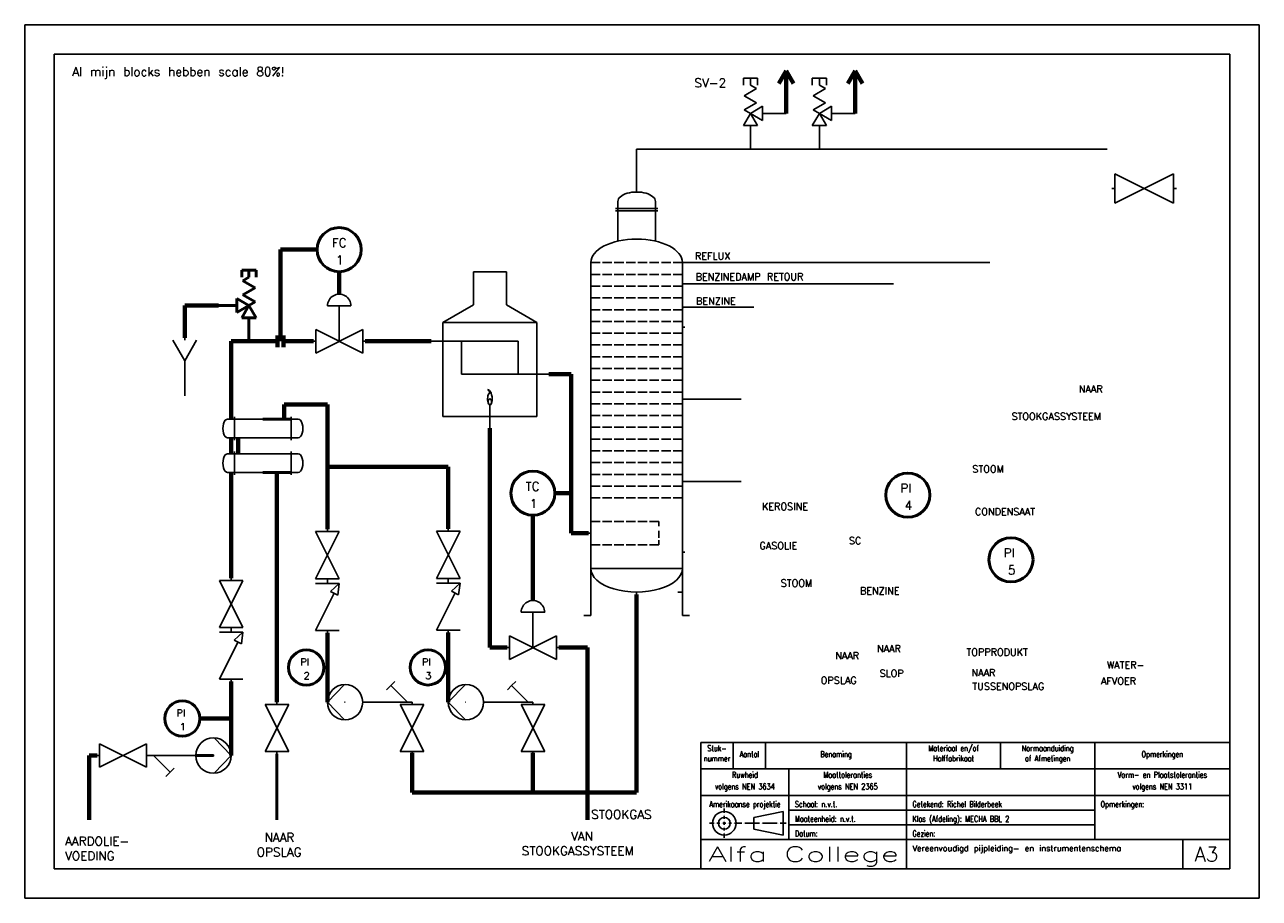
# Model space of a CAD drawing. Extents: x 0 to 420, y 0 to 297.
import ezdxf
from ezdxf.enums import TextEntityAlignment as Align

# ---------------------------------------------------------------- set-up
doc = ezdxf.new("R2010")
doc.units = 0
doc.header["$MEASUREMENT"] = 0
doc.layers.get('0').update_dxf_attribs({"linetype": 'CONTINUOUS'})
for name, color, linetype in [('KADER25', 3, 'CONTINUOUS'), ('KADER50', 7, 'CONTINUOUS'), ('KADER70', 5, 'CONTINUOUS'), ('T25', 3, 'CONTINUOUS'), ('T70', 5, 'CONTINUOUS')]:
    doc.layers.add(name, color=color, linetype=linetype)
for name, color, linetype, lineweight in [('Omtrekslijn', 7, 'CONTINUOUS', 50), ('Proceslijn', 5, 'CONTINUOUS', 70), ('Tekst', 3, 'CONTINUOUS', 35)]:
    doc.layers.add(name, color=color, linetype=linetype, lineweight=lineweight)
doc.styles.add('KADER1', font='SIMPLEX.SHX', dxfattribs={"height": 5})
doc.styles.add('KADER2', font='SIMPLEX.shx', dxfattribs={"width": 0.7, "height": 2})
doc.styles.get("Standard").update_dxf_attribs({"font": 'TXT.shx', "height": 3})

# ---------------------------------------------------------------- blocks, each defined once
blk = doc.blocks.new('04_NenWarmtewisselaar')
at = {"layer": 'KADER25', "color": 0}
for p, q in [((-12, 8), (-15, 8)), ((-12, 8), (-12, 9)), ((12, 8), (-12, 8)), ((-12, 8), (-12, 0)), ((12, 8), (12, 9)), ((12, 0), (12, 8)), ((12, 8), (15, 8)), ((-12, 0), (-15, 0)), ((-12, 0), (12, 0)), ((-12, 0), (-12, -1)), ((12, 0), (12, 0)), ((12, 0), (15, 0)), ((12, 0), (12, -1))]:
    blk.add_line(p, q, dxfattribs=at)
for centre, major_axis in [((-15, 4), (0, 4)), ((15, 4), (0, -4))]:
    blk.add_ellipse(centre, major_axis=major_axis, ratio=0.5, start_param=0, end_param=3.141593, dxfattribs=at)
blk = doc.blocks.new('04_NenFornuis')
at = {"layer": 'KADER25', "color": 0}
for p, q in [((-7.01, 47.5), (-7.01, 61.5)), ((7.01, 61.5), (-7.01, 61.5)), ((7.01, 47.5), (7.01, 61.5)), ((-20, 40), (-7.01, 47.5)), ((20, 40), (7.01, 47.5)), ((-20, 0), (-20, 40)), ((-20, 40), (20, 40)), ((20, 40), (20, 0)), ((-20, 32), (-25, 32)), ((-20, 32), (12, 32)), ((-12, 18), (-12, 32)), ((12, 32), (12, 18)), ((12, 18), (-12, 18)), ((12, 18), (20, 18)), ((20, 18), (25, 18)), ((20, 0), (-20, 0)), ((0, 0), (0, 5)), ((0, 0), (0, -5))]:
    blk.add_line(p, q, dxfattribs=at)
for centre, major_axis, ratio, start_param, end_param in [((-0.49, 8.22), (0.49, -3.22), 0.442287, 0, 3.141593), ((-0.49, 9.47), (-0.49, 1.97), 0.356881, 4.885896, 6.283185), ((0, 7.5), (0, -2.5), 0.395368, 3.027106, 6.283185)]:
    blk.add_ellipse(centre, major_axis=major_axis, ratio=ratio, start_param=start_param, end_param=end_param, dxfattribs=at)
blk.add_ellipse((0, 6.25), major_axis=(0, -1.25), ratio=0.59927, dxfattribs=at)
blk = doc.blocks.new('04_Klep')
at = {"layer": 'KADER25', "color": 0}
for p, q in [((1, 5), (1, 0)), ((1, -5), (21, 5)), ((21, -5), (1, 5)), ((21, 0), (21, 5)), ((1, 0), (0, 0)), ((1, 0), (1, -5)), ((22, 0), (21, 0)), ((21, 0), (21, -5))]:
    blk.add_line(p, q, dxfattribs=at)
blk = doc.blocks.new('04_KlepMetRegelaar')
at = {"layer": 'KADER25', "color": 0}
for p, q in [((11, 15), (6, 15)), ((11, 0), (11, 15)), ((11, 15), (16, 15)), ((1, 0), (0, 0)), ((1, 5), (1, 0)), ((1, -5), (21, 5)), ((21, -5), (1, 5)), ((1, 0), (1, -5)), ((21, 0), (21, 5)), ((22, 0), (21, 0)), ((21, 0), (21, -5))]:
    blk.add_line(p, q, dxfattribs=at)
blk.add_ellipse((11, 15), major_axis=(5, 0), ratio=1, start_param=0, end_param=3.141593, dxfattribs=at)
blk = doc.blocks.new('04_Y_filter')
at = {"layer": 'KADER25', "color": 0}
for p, q in [((1, 0), (-1, 0)), ((19, 0), (1, 0)), ((1, 0), (8.07, -7.07)), ((8.07, -7.07), (6.3, -8.84)), ((8.07, -7.07), (9.84, -5.3))]:
    blk.add_line(p, q, dxfattribs=at)
blk = doc.blocks.new('04_NenPomp')
at = {"layer": 'KADER25', "color": 0}
for p, q in [((15, 0), (7.74, 7.5)), ((0, 0), (-1, 0)), ((7.5, 0), (7.74, 0)), ((7.74, 0), (7.5, 0)), ((7.5, 0), (7.5, 0)), ((7.5, 0), (7.5, 0)), ((7.74, -7.5), (15, 0)), ((15, 0), (15, 0))]:
    blk.add_line(p, q, dxfattribs=at)
blk.add_circle((7.5, 0), 7.5, dxfattribs=at)
blk = doc.blocks.new('04_Terugslagklep')
at = {"layer": 'KADER25', "color": 0}
for p, q in [((1, 0), (0, 0)), ((1, 5), (1, 0)), ((16.8, -2.9), (1, 5)), ((1, 0), (1, -5)), ((21, 0), (21, 5)), ((22, 0), (21, 0)), ((21, 0), (21, -5)), ((17.59, -1.34), (16.04, -4.39)), ((21, -5), (16.04, -4.39)), ((21, -5), (17.59, -1.34))]:
    blk.add_line(p, q, dxfattribs=at)
blk = doc.blocks.new('04_Funnel')
at = {"layer": 'KADER25', "color": 0}
for p, q in [((0, -1), (0, 0)), ((0, -9.66), (-5, -1)), ((0, -9.66), (5, -1)), ((0, -9.66), (0, -24.66))]:
    blk.add_line(p, q, dxfattribs=at)
blk = doc.blocks.new('04_Kolom')
at = {"layer": 'KADER25', "color": 0}
for p, q in [((0, 170), (0, 171)), ((-8, 163), (-9, 163)), ((-8, 166), (-8, 149.12)), ((-8, 166), (-8, 163)), ((-8, 163), (8, 163)), ((-8, 163), (-8, 162)), ((8, 166), (8, 149.12)), ((8, 163), (9, 163)), ((-8, 162), (-9, 162)), ((-8, 162), (8, 162)), ((8, 162), (9, 162)), ((-19.5, 10), (-19.5, 140)), ((-19.5, 140), (-15.5, 140)), ((-14.5, 140), (-10.5, 140)), ((-9.5, 140), (-5.5, 140)), ((-4.5, 140), (-0.5, 140)), ((0.5, 140), (4.5, 140)), ((5.5, 140), (9.5, 140)), ((10.5, 140), (14.5, 140)), ((15.5, 140), (19.5, 140)), ((19.5, 10), (19.5, 140)), ((19.5, 140), (20.5, 140)), ((-19.5, 135), (-15.5, 135)), ((-14.5, 135), (-10.5, 135)), ((-9.5, 135), (-5.5, 135)), ((-4.5, 135), (-0.5, 135)), ((0.5, 135), (4.5, 135)), ((5.5, 135), (9.5, 135)), ((10.5, 135), (14.5, 135)), ((15.5, 135), (19.5, 135)), ((-19.5, 130), (-15.5, 130)), ((-14.5, 130), (-10.5, 130)), ((-9.5, 130), (-5.5, 130)), ((-4.5, 130), (-0.5, 130)), ((0.5, 130), (4.5, 130)), ((5.5, 130), (9.5, 130)), ((10.5, 130), (14.5, 130)), ((15.5, 130), (19.5, 130)), ((19.5, 130), (19.5, 131)), ((19.5, 131), (20.5, 131)), ((-19.5, 125), (-15.5, 125)), ((-14.5, 125), (-10.5, 125)), ((-9.5, 125), (-5.5, 125)), ((-4.5, 125), (-0.5, 125)), ((0.5, 125), (4.5, 125)), ((5.5, 125), (9.5, 125)), ((10.5, 125), (14.5, 125)), ((15.5, 125), (19.5, 125)), ((19.5, 120), (19.57, 121)), ((19.57, 121), (20.57, 121)), ((-19.5, 120), (-15.5, 120)), ((-14.5, 120), (-10.5, 120)), ((-9.5, 120), (-5.5, 120)), ((-4.5, 120), (-0.5, 120)), ((0.5, 120), (4.5, 120)), ((5.5, 120), (9.5, 120)), ((10.5, 120), (14.5, 120)), ((15.5, 120), (19.5, 120)), ((-19.5, 115), (-15.5, 115)), ((-14.5, 115), (-10.5, 115)), ((-9.5, 115), (-5.5, 115)), ((-4.5, 115), (-0.5, 115)), ((0.5, 115), (4.5, 115)), ((5.5, 115), (9.5, 115)), ((10.5, 115), (14.5, 115)), ((15.5, 115), (19.5, 115)), ((19.5, 110), (19.5, 112.5)), ((19.5, 112.5), (20.5, 112.5)), ((-19.5, 110), (-15.5, 110)), ((-19.5, 105), (-15.5, 105)), ((-14.5, 110), (-10.5, 110)), ((-14.5, 105), (-10.5, 105)), ((-9.5, 110), (-5.5, 110)), ((-9.5, 105), (-5.5, 105)), ((-4.5, 110), (-0.5, 110)), ((-4.5, 105), (-0.5, 105)), ((0.5, 110), (4.5, 110)), ((0.5, 105), (4.5, 105)), ((5.5, 110), (9.5, 110)), ((5.5, 105), (9.5, 105)), ((10.5, 110), (14.5, 110)), ((10.5, 105), (14.5, 105)), ((15.5, 110), (19.5, 110)), ((15.5, 105), (19.5, 105)), ((-19.5, 100), (-15.5, 100)), ((-14.5, 100), (-10.5, 100)), ((-9.5, 100), (-5.5, 100)), ((-4.5, 100), (-0.5, 100)), ((0.5, 100), (4.5, 100)), ((5.5, 100), (9.5, 100)), ((10.5, 100), (14.5, 100)), ((15.5, 100), (19.5, 100)), ((-19.5, 95), (-15.5, 95)), ((-14.5, 95), (-10.5, 95)), ((-9.5, 95), (-5.5, 95)), ((-4.5, 95), (-0.5, 95)), ((0.5, 95), (4.5, 95)), ((5.5, 95), (9.5, 95)), ((10.5, 95), (14.5, 95)), ((15.5, 95), (19.5, 95)), ((-19.5, 90), (-15.5, 90)), ((-14.5, 90), (-10.5, 90)), ((-9.5, 90), (-5.5, 90)), ((-4.5, 90), (-0.5, 90)), ((0.5, 90), (4.5, 90)), ((5.5, 90), (9.5, 90)), ((10.5, 90), (14.5, 90)), ((15.5, 90), (19.5, 90)), ((-19.5, 85), (-15.5, 85)), ((-14.5, 85), (-10.5, 85)), ((-9.5, 85), (-5.5, 85)), ((-4.5, 85), (-0.5, 85)), ((0.5, 85), (4.5, 85)), ((5.5, 85), (9.5, 85)), ((10.5, 85), (14.5, 85)), ((15.5, 85), (19.5, 85)), ((-19.5, 80), (-15.5, 80)), ((-14.5, 80), (-10.5, 80)), ((-9.5, 80), (-5.5, 80)), ((-4.5, 80), (-0.5, 80)), ((0.5, 80), (4.5, 80)), ((5.5, 80), (9.5, 80)), ((10.5, 80), (14.5, 80)), ((15.5, 80), (19.5, 80)), ((19.5, 80), (19.5, 82)), ((19.5, 82), (20.5, 82)), ((-19.5, 75), (-15.5, 75)), ((-14.5, 75), (-10.5, 75)), ((-9.5, 75), (-5.5, 75)), ((-4.5, 75), (-0.5, 75)), ((0.5, 75), (4.5, 75)), ((5.5, 75), (9.5, 75)), ((10.5, 75), (14.5, 75)), ((15.5, 75), (19.5, 75)), ((-19.5, 70), (-15.5, 70)), ((-14.5, 70), (-10.5, 70)), ((-9.5, 70), (-5.5, 70)), ((-4.5, 70), (-0.5, 70)), ((0.5, 70), (4.5, 70)), ((5.5, 70), (9.5, 70)), ((10.5, 70), (14.5, 70)), ((15.5, 70), (19.5, 70)), ((-19.5, 65), (-15.5, 65)), ((-14.5, 65), (-10.5, 65)), ((-9.5, 65), (-5.5, 65)), ((-4.5, 65), (-0.5, 65)), ((0.5, 65), (4.5, 65)), ((5.5, 65), (9.5, 65)), ((10.5, 65), (14.5, 65)), ((15.5, 65), (19.5, 65)), ((-19.5, 60), (-15.5, 60)), ((-14.5, 60), (-10.5, 60)), ((-9.5, 60), (-5.5, 60)), ((-4.5, 60), (-0.5, 60)), ((0.5, 60), (4.5, 60)), ((5.5, 60), (9.5, 60)), ((10.5, 60), (14.5, 60)), ((15.5, 60), (19.5, 60)), ((-19.5, 55), (-15.5, 55)), ((-14.5, 55), (-10.5, 55)), ((-9.5, 55), (-5.5, 55)), ((-4.5, 55), (-0.5, 55)), ((0.5, 55), (4.5, 55)), ((5.5, 55), (9.5, 55)), ((10.5, 55), (14.5, 55)), ((15.5, 55), (19.5, 55)), ((-19.5, 50), (-15.5, 50)), ((-14.5, 50), (-10.5, 50)), ((-9.5, 50), (-5.5, 50)), ((-4.5, 50), (-0.5, 50)), ((0.5, 50), (4.5, 50)), ((5.5, 50), (9.5, 50)), ((10.5, 50), (14.5, 50)), ((15.5, 50), (19.5, 50)), ((-19.5, 45), (-15.5, 45)), ((-14.5, 45), (-10.5, 45)), ((-9.5, 45), (-5.5, 45)), ((-4.5, 45), (-0.5, 45)), ((0.5, 45), (4.5, 45)), ((5.5, 45), (9.5, 45)), ((10.5, 45), (14.5, 45)), ((15.5, 45), (19.5, 45)), ((19.5, 45), (19.5, 47)), ((19.5, 47), (20.5, 47)), ((-19.5, 40), (-15.5, 40)), ((-19.5, 40), (-19.5, 25)), ((-14.5, 40), (-10.5, 40)), ((-9.5, 40), (-5.5, 40)), ((-4.5, 40), (-0.5, 40)), ((0.5, 40), (4.5, 40)), ((5.5, 40), (9.5, 40)), ((10.5, 40), (14.5, 40)), ((15.5, 40), (19.5, 40)), ((-19.5, 25), (-19.5, 30)), ((-19.5, 30), (-15.5, 30)), ((-14.5, 30), (-10.5, 30)), ((-9.5, 30), (-5.5, 30)), ((-4.5, 30), (-0.5, 30)), ((0.5, 30), (4.5, 30)), ((5.5, 30), (9.5, 30)), ((9.5, 30), (9.5, 28)), ((-19.5, 25), (-20.5, 25)), ((9.5, 23), (9.5, 26)), ((9.5, 20), (9.5, 22)), ((-19.5, 20), (-15.5, 20)), ((-14.5, 20), (-10.5, 20)), ((-9.5, 20), (-5.5, 20)), ((-4.5, 20), (-0.5, 20)), ((0.5, 20), (4.5, 20)), ((5.5, 20), (9.5, 20)), ((19.5, 10), (19.5, 17)), ((19.5, 17), (20.5, 17)), ((-19.5, 10), (19.5, 10)), ((-19.5, 10), (-19.5, -10)), ((19.5, 10), (19.5, -10)), ((0, 0), (0, -1)), ((19.5, 0), (17.5, 0)), ((-19.5, -10), (-22.5, -10)), ((19.5, -10), (22.5, -10))]:
    blk.add_line(p, q, dxfattribs=at)
for centre, major_axis, ratio, start_param, end_param in [((0, 166), (8, 0), 0.5, 0, 3.141593), ((0, 140), (-19.5, 0), 0.512821, 3.141593, 6.283185), ((0, 10), (-19.5, 0), 0.512821, 0, 3.141593)]:
    blk.add_ellipse(centre, major_axis=major_axis, ratio=ratio, start_param=start_param, end_param=end_param, dxfattribs=at)
blk = doc.blocks.new('04_Overdrukventiel_2')
at = {"color": 0}
for p, q in [((-3, 27.2), (-3, 30.2)), ((-3, 30.2), (0, 30.2)), ((-2.6, 25.7), (0, 27.2)), ((0, 27.2), (0, 30.2)), ((0, 30.2), (3, 30.2)), ((3, 30.2), (3, 27.2)), ((2.6, 22.7), (-2.6, 25.7)), ((-2.6, 19.7), (2.6, 22.7)), ((-5.2, 18.2), (0, 15.2)), ((-5.2, 12.2), (-5.2, 18.2)), ((2.6, 16.7), (-2.6, 19.7)), ((2.6, 16.7), (0, 15.2)), ((-15.2, 15.2), (-5.2, 15.2)), ((0, 15.2), (-5.2, 12.2)), ((-3, 10), (0, 15.2)), ((0, 15.2), (3, 10)), ((3, 10), (-3, 10)), ((0, 0), (0, 10))]:
    blk.add_line(p, q, dxfattribs=at)

msp = doc.modelspace()

# ---------------------------------------------------------------- linework, layer by layer
for p, q in [((246.88, 254.7), (208.18, 254.7)), ((208.18, 254.7), (208.18, 240.92)), ((246.88, 254.7), (270.34, 254.7)), ((270.34, 254.7), (368.29, 254.7)), ((224.58, 216.12), (328.29, 216.12)), ((224.58, 208.92), (295.6, 208.92)), ((224.63, 200.92), (248.1, 200.92)), ((224.58, 169.72), (243.79, 169.72)), ((71.42, 156.53), (72.62, 156.53)), ((224.58, 141.72), (243.79, 141.72))]:
    msp.add_line(p, q)
at = {"layer": 'KADER25'}
for p, q in [((0, 0), (0, 297)), ((0, 297), (420, 297)), ((420, 297), (420, 0)), ((238, 29), (238, 30.5)), ((258, 29.5), (248, 27.5)), ((258, 25.5), (258, 29.5)), ((260, 30), (364, 30)), ((234.5, 25.5), (233, 25.5)), ((234.97, 25.5), (234.97, 25.5)), ((235, 25.5), (235, 25.5)), ((236.5, 25.5), (235.5, 25.5)), ((237, 25.5), (237, 25.5)), ((238, 25.5), (237.5, 25.5)), ((238, 28.5), (238, 28.5)), ((238, 27), (238, 28)), ((238, 26.5), (238, 26.5)), ((238, 25), (238, 26)), ((238, 25.5), (238.5, 25.5)), ((239, 25.5), (239, 25.5)), ((239.5, 25.5), (240.5, 25.5)), ((241, 25.5), (241, 25.5)), ((241.5, 25.5), (244, 25.5)), ((244.5, 25.5), (244.5, 25.5)), ((245, 25.5), (250, 25.5)), ((247, 25.5), (247, 25.5)), ((248, 27.5), (248, 25.5)), ((248, 23.5), (248, 25.5)), ((250.5, 25.5), (250.5, 25.5)), ((250.5, 25.5), (250.5, 25.5)), ((251, 25.5), (256, 25.5)), ((256.5, 25.5), (256.5, 25.5)), ((257, 25.5), (259, 25.5)), ((258, 25.5), (258, 21.5)), ((238, 24.5), (238, 24.5)), ((238, 24), (238, 23)), ((238, 22.5), (238, 22.5)), ((238, 22), (238, 20.5)), ((258, 21.5), (248, 23.5)), ((260, 25), (364, 25)), ((420, 0), (0, 0))]:
    msp.add_line(p, q, dxfattribs=at)
for radius in [4, 2]:
    msp.add_circle((238, 25.5), radius, dxfattribs=at)
at = {"layer": 'KADER50'}
for p, q in [((230, 10), (230, 53)), ((230, 53), (410, 53)), ((241, 53), (241, 44)), ((252, 53), (252, 44)), ((300, 53), (300, 20)), ((332, 53), (332, 44)), ((364, 53), (364, 20)), ((230, 44), (410, 44)), ((260, 44), (260, 20)), ((230, 35), (410, 35)), ((230, 20), (410, 20)), ((300, 10), (300, 20)), ((394, 10), (394, 20))]:
    msp.add_line(p, q, dxfattribs=at)
at = {"layer": 'KADER70'}
for p, q in [((10, 10), (10, 287)), ((10, 287), (410, 287)), ((410, 287), (410, 10)), ((410, 53), (410, 10)), ((410, 10), (10, 10))]:
    msp.add_line(p, q, dxfattribs=at)
at = {"layer": 'Omtrekslijn'}
for p, q in [((88.05, 189.38), (88.05, 191.38)), ((90.62, 162.93), (81.02, 162.93)), ((81.02, 162.93), (85.82, 162.93)), ((85.82, 162.93), (90.62, 162.93)), ((90.62, 162.93), (88.22, 162.93)), ((90.62, 144.75), (81.02, 144.75)), ((81.02, 144.75), (85.82, 144.75)), ((102.98, 78.46), (101.78, 78.46)), ((144.1, 78.51), (143.16, 78.51)), ((64.22, 48.53), (58.22, 48.53)), ((85.82, 49.07), (85.82, 26.71))]:
    msp.add_line(p, q, dxfattribs=at)
for centre, radius in [((107, 220.53), 7.5), ((172.9, 137.7), 7.5), ((300.43, 137.09), 7.5), ((335.52, 115.1), 7.5), ((95.78, 78.46), 6), ((137.16, 78.51), 6), ((53.63, 61.11), 6)]:
    msp.add_circle(centre, radius, dxfattribs=at)
at = {"layer": 'Proceslijn'}
for p, q in [((259.04, 281.35), (256.54, 277.02)), ((259.04, 266.86), (259.04, 281.35)), ((259.04, 281.35), (261.54, 277.02)), ((282.49, 281.35), (279.99, 277.02)), ((282.49, 266.86), (282.49, 281.35)), ((282.49, 281.35), (284.99, 277.02)), ((87.05, 189.38), (87.05, 220.53)), ((87.05, 220.53), (99.5, 220.53)), ((107, 205.38), (107, 213.03)), ((65.98, 201.53), (54.45, 201.53)), ((54.45, 201.53), (54.45, 190.5)), ((70.22, 162.93), (70.22, 189.38)), ((70.22, 189.38), (86.05, 189.38)), ((86.05, 189.38), (86.05, 191.38)), ((86.05, 189.38), (86.05, 187.38)), ((88.05, 191.38), (88.05, 187.38)), ((88.05, 189.38), (98.2, 189.38)), ((115.8, 189.38), (138.25, 189.38)), ((185.9, 178.18), (178.25, 178.18)), ((185.9, 124.12), (185.9, 178.18)), ((88.22, 162.93), (88.22, 167.86)), ((88.22, 167.86), (102.98, 167.86)), ((102.98, 167.86), (102.98, 125.45)), ((158.25, 159.78), (158.25, 85.23)), ((70.22, 156.53), (70.22, 151.15)), ((72.62, 156.53), (72.62, 151.15)), ((70.22, 108.89), (70.22, 144.75)), ((85.82, 144.75), (85.82, 66.67)), ((102.98, 146.65), (144.1, 146.65)), ((144.1, 146.65), (144.1, 125.57)), ((185.9, 137.7), (180.4, 137.7)), ((172.9, 108.42), (172.9, 130.2)), ((191.78, 124.12), (185.9, 124.12)), ((172.9, 101.23), (172.9, 108.42)), ((208.18, 35.99), (208.18, 103.32)), ((102.98, 90.25), (102.98, 66.66)), ((144.1, 66.66), (144.1, 90.37)), ((158.25, 85.23), (164.1, 85.23)), ((181.7, 85.23), (191.42, 85.23)), ((191.42, 85.23), (191.42, 26.71)), ((70.22, 48.53), (70.22, 73.69)), ((70.22, 61.11), (59.63, 61.11)), ((24.62, 48.53), (21.95, 48.53)), ((21.95, 48.53), (21.95, 26.71)), ((131.78, 49.46), (131.78, 35.99)), ((172.9, 49.46), (172.9, 35.99)), ((131.78, 35.99), (208.18, 35.99))]:
    msp.add_line(p, q, dxfattribs=at)

# ---------------------------------------------------------------- block references
at = {"xscale": -0.8, "yscale": 0.8, "zscale": 0.8}
for p in [(246.88, 254.7), (270.34, 254.7)]:
    msp.add_blockref('04_Overdrukventiel_2', p, dxfattribs=at)
at = {"layer": 'Omtrekslijn'}
msp.add_blockref('04_Klep', (369.83, 241.28), dxfattribs=at)
at = {"layer": 'Omtrekslijn', "xscale": 0.8, "yscale": 0.8, "zscale": 0.8}
for name, p in [('04_Kolom', (208.18, 104.12)), ('04_Overdrukventiel_2', (76.3, 189.38)), ('04_NenFornuis', (158.25, 163.78)), ('04_KlepMetRegelaar', (98.2, 189.38)), ('04_Funnel', (54.45, 190.5)), ('04_NenWarmtewisselaar', (81.02, 156.53)), ('04_NenWarmtewisselaar', (81.02, 144.75)), ('04_KlepMetRegelaar', (164.1, 85.23)), ('04_Klep', (24.62, 48.53)), ('04_NenPomp', (58.22, 48.53))]:
    msp.add_blockref(name, p, dxfattribs=at)
for name, p, rotation in [('04_Klep', (102.98, 107.85), 90), ('04_Klep', (144.1, 107.97), 90), ('04_Klep', (70.22, 91.29), 90), ('04_Terugslagklep', (102.98, 90.25), 90), ('04_Terugslagklep', (144.1, 90.37), 90), ('04_Terugslagklep', (70.22, 73.69), 90), ('04_NenPomp', (114.98, 66.66), 180), ('04_NenPomp', (156.1, 66.66), 180), ('04_Klep', (85.82, 49.07), 90), ('04_Klep', (131.78, 49.06), 90), ('04_Klep', (172.9, 49.06), 90)]:
    msp.add_blockref(name, p, dxfattribs=dict(at, rotation=rotation))
at = {"layer": 'Proceslijn', "xscale": 0.8, "yscale": 0.8, "zscale": 0.8, "rotation": 180}
for p in [(130.98, 66.66), (172.1, 66.66)]:
    msp.add_blockref('04_Y_filter', p, dxfattribs=at)
at = {"layer": 'Proceslijn', "xscale": 0.8, "yscale": 0.8, "zscale": 0.8}
msp.add_blockref('04_Y_filter', (43.02, 48.53), dxfattribs=at)

# ---------------------------------------------------------------- texts
at = {"layer": 'KADER25'}
msp.add_text('Al mijn blocks hebben scale 80%%%!', height=3, dxfattribs=at).set_placement((16.19, 279.55))
at = {"layer": 'Omtrekslijn'}
for s, p in [('PI', (297.93, 137.91)), (' 4', (296.68, 132.09)), ('PI', (333.03, 115.93)), (' 5', (331.78, 110.1))]:
    msp.add_text(s, height=3, dxfattribs=at).set_placement(p)
at = {"layer": 'T25', "style": 'KADER2', "width": 0.7}
for s, p in [('Stuk-', (235.5, 50)), ('Materiaal en/of', (316, 50)), ('Normaanduiding', (348, 50)), ('nummer', (235.5, 46.57)), ('Aantal', (246.5, 48)), ('Benaming', (276, 48)), ('Halffabrikaat', (316, 46.57)), ('of Afmetingen', (348, 46.57)), ('Opmerkingen', (387, 48)), ('Ruwheid', (245, 41)), ('Maattoleranties', (280, 41)), ('Vorm- en Plaatstoleranties', (387, 41)), ('volgens NEN 3634', (245, 37)), ('volgens NEN 2365', (280, 37)), ('volgens NEN 3311', (387, 37)), ('Amerikaanse projektie', (245, 31))]:
    msp.add_text(s, height=2, dxfattribs=at).set_placement(p, align=Align.CENTER)
for s, p in [('Schaal: n.v.t.', (262, 31)), ('Getekend: Richel Bilderbeek', (302, 31)), ('Opmerkingen:', (366, 31)), ('Maateenheid: n.v.t.', (262, 26)), ('Klas (Afdeling): MECHA BBL 2', (302, 26)), ('Datum:', (262, 21)), ('Gezien:', (302, 21))]:
    msp.add_text(s, height=2, dxfattribs=at).set_placement(p)
at = {"layer": 'T25'}
msp.add_text('Vereenvoudigd pijpleiding- en instrumentenschema', height=2, dxfattribs=at).set_placement((302, 16))
at = {"layer": 'T70', "style": 'KADER1', "width": 1.475676}
msp.add_text('Alfa College', height=5, dxfattribs=at).set_placement((232.5, 12.5), (297.5, 12.5), align=Align.FIT)
at = {"layer": 'T70'}
msp.add_text('A3', height=5, dxfattribs=at).set_placement((402, 15), align=Align.MIDDLE)
at = {"layer": 'Tekst'}
for s, height, p in [('SV-2', 3, (227.83, 275.71)), ('FC', 3, (104.51, 221.35)), (' 1', 3, (103.25, 215.53)), ('REFLUX', 2.4, (228.01, 217.19)), ('BENZINEDAMP RETOUR', 2.4, (228.22, 210.09)), ('BENZINE', 2.4, (228.39, 201.91)), ('NAAR', 2.4, (358.6, 171.96)), ('STOOKGASSYSTEEM', 2.4, (335.71, 162.7)), ('STOOM', 2.4, (322.38, 144.74)), ('TC', 3, (170.41, 138.53)), (' 1', 3, (169.15, 132.7)), ('KEROSINE', 2.4, (250.83, 132)), ('CONDENSAAT', 2.4, (323.25, 130.26)), ('SC', 2.4, (280.38, 120.42)), ('GASOLIE', 2.4, (249.96, 118.68)), ('STOOM', 2.4, (257.2, 105.94)), ('BENZINE', 2.4, (284.14, 103.33)), ('NAAR', 2.4, (289.94, 83.64)), ('TOPPRODUKT', 2.4, (320.36, 82.48)), ('PI', 2.4, (93.79, 79.12)), ('PI', 2.4, (135.17, 79.17)), ('NAAR', 2.4, (275.74, 81.32)), ('WATER-', 2.4, (368.16, 78.13)), (' 2', 2.4, (92.79, 74.46)), (' 3', 2.4, (134.17, 74.51)), ('SLOP', 2.4, (290.81, 75.24)), ('NAAR', 2.4, (322.1, 75.53)), ('OPSLAG', 2.4, (270.82, 72.92)), ('TUSSENOPSLAG', 2.4, (322.38, 70.89)), ('AFVOER', 2.4, (366.13, 72.63)), ('PI', 2.4, (51.64, 61.77)), (' 1', 2.4, (50.63, 57.11)), ('STOOKGAS', 3, (192.71, 27)), (' NAAR ', 3, (78.92, 19.21)), ('VAN', 3, (185.84, 19.63)), ('AARDOLIE-', 3, (13.73, 17.92)), ('OPSLAG', 3, (78.92, 14.21)), ('STOOKGASSYSTEEM', 3, (169.1, 14.63)), ('VOEDING', 3, (13.73, 12.92))]:
    msp.add_text(s, height=height, dxfattribs=at).set_placement(p)

doc.saveas('drawing.dxf')
